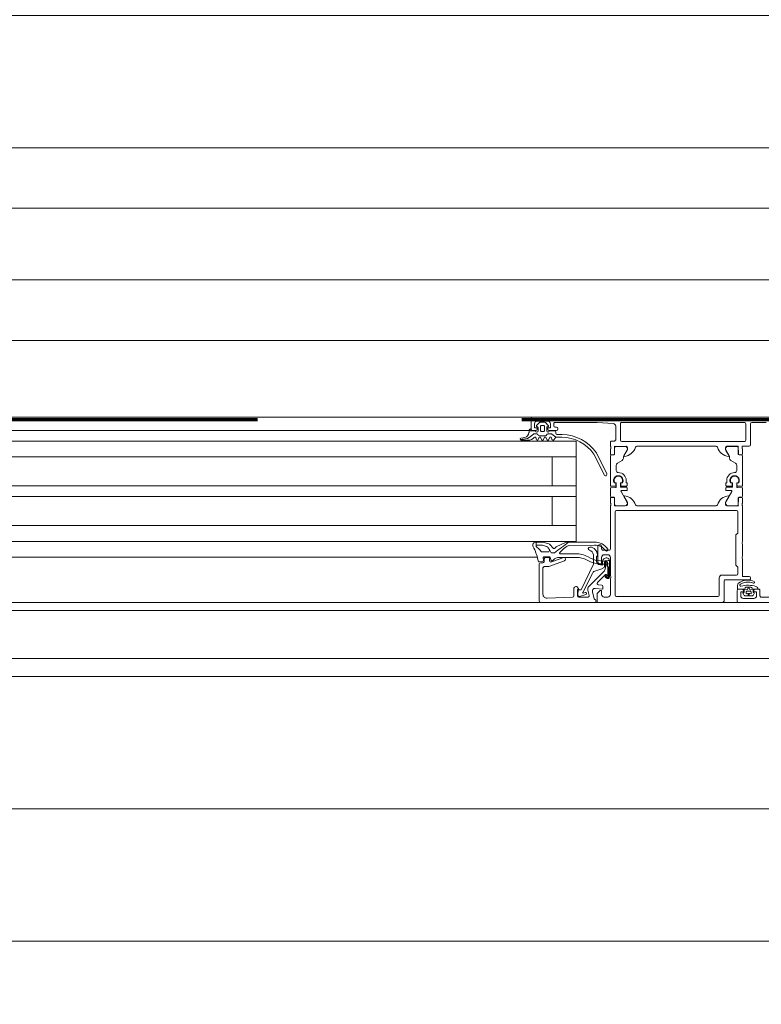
# Model space of a CAD drawing. Header units: millimetres. Extents: x -2180 to 91692, y -6418 to 21859.
# Tile 153 of 256: x 33210 to 33491, y 10326 to 10698. Entities that reach past the tile are written whole.
import ezdxf

# ---------------------------------------------------------------- set-up
doc = ezdxf.new("R2010")
doc.units = ezdxf.units.MM
for name, pattern in [('Dash', [635, 317.5, -317.5]), ('EST_Dash_2_1_', [300, 200, -100]), ('Grid Line 1_2_', [2222.5, 1270, -317.5, 317.5, -317.5])]:
    doc.linetypes.add(name, pattern=pattern)
for name, color, linetype, lineweight, true_color in [('_ hall', 9, 'Continuous', 9, 0x808080), ('_Beyond_-3', 7, 'Continuous', 9, 0xc0c0c0), ('SMA_Tuletõkkesektsioon', 1, 'EST_Dash_2_1_', 70, 0xff0000)]:
    doc.layers.add(name, color=color, linetype=linetype, lineweight=lineweight, true_color=true_color)
for name, color, linetype, lineweight in [('_Beyond_', 7, 'Continuous', 9), ('Detail Items', 7, 'Continuous', 9), ('Doors', 7, 'Continuous', 9), ('Grids-1', 7, 'Grid Line 1_2_', 9), ('Hidden Lines', 7, 'Dash', 18)]:
    doc.layers.add(name, color=color, linetype=linetype, lineweight=lineweight)
pattern_1 = [(0, (0, 0), (0, 50), [])]

# ---------------------------------------------------------------- blocks, each defined once
blk = doc.blocks.new('Schueco_FWS_ADS-70-HD_out_Family-02 - VU-01 FWS SI insert unit-2215690-1 Korruse  plaan')
at = {"layer": 'Detail Items'}
for p, q in [((861, 9), (-861, 9)), ((660, 4), (400, 4)), ((660, 0), (400, 0)), ((660, -6), (400, -6)), ((660, -17), (400, -17)), ((660, -21), (400, -21)), ((660, -32), (400, -32)), ((660, -38), (400, -38)), ((660, -43.96), (400, -43.96)), ((-870, -61), (870, -61))]:
    blk.add_line(p, q, dxfattribs=at)
at = {"layer": 'Doors'}
for p, q in [((732.5, 9), (652.5, 9)), ((732, 8.5), (732, 4.5)), ((829.5, 9), (732.5, 9)), ((734.3, 7.5), (738.3, 7.5)), ((731.33, 4), (652.5, 4)), ((731.21, 3.16), (731.3, 4.23)), ((732.5, 4), (733.8, 4)), ((734.09, 5.91), (735.13, 6.95)), ((734.4, 5.4), (734.3, 5.4)), ((734.7, 3.8), (734.7, 5.1)), ((735.48, 7.1), (737.12, 7.1)), ((735.5, 5.4), (735.5, 4.1)), ((736.6, 5.9), (736, 5.9)), ((737.1, 4.1), (737.1, 5.4)), ((737.47, 6.95), (738.51, 5.91)), ((737.9, 5.1), (737.9, 3.8)), ((738.3, 5.4), (738.2, 5.4)), ((738.8, 4), (741.6, 4)), ((738.9, 3.8), (741, 3.8)), ((740.6, 5.7), (740.6, 6.5)), ((741.6, 5.2), (741.1, 5.2)), ((742.1, 4.5), (742.1, 4.7)), ((764, 5.57), (764, 0.5)), ((765.8, 6.5), (765.8, 0.3)), ((812.7, 7), (766.3, 7)), ((813.2, 0.3), (813.2, 6.5)), ((815, -1.5), (815, 6.5)), ((815.5, 7), (820.9, 7)), ((727.99, 0.38), (728.26, 0.52)), ((728.16, 1.09), (729.6, 1.37)), ((730.91, 0.3), (728.23, 0.3)), ((731.83, 1.7), (732.86, 2.58)), ((733.18, 2.7), (734.18, 2.7)), ((733.9, 0.7), (733.9, 1.1)), ((734.61, 2.45), (734.73, 2.25)), ((734.91, 1.2), (734.69, 0.6)), ((735.16, 2), (737.4, 2)), ((735.91, 0.6), (735.69, 1.2)), ((736, 3.6), (736.6, 3.6)), ((736.91, 1.2), (736.69, 0.6)), ((737.91, 0.6), (737.69, 1.2)), ((737.83, 2.25), (737.94, 2.45)), ((738.38, 2.7), (739.59, 2.7)), ((738.91, 1.2), (738.69, 0.6)), ((739.91, 0.6), (739.69, 1.2)), ((739.9, 2.59), (741.3, 1.5)), ((741.3, 3.5), (741.3, 3)), ((741.8, 2.5), (743.75, 2.5)), ((762, -0.5), (762, -2)), ((762, -3), (762, -4.88)), ((762.2, -2.27), (762.2, -2.73)), ((763.5, 0), (762.5, 0)), ((763.61, -4.91), (763.61, -2.51)), ((764.11, -2.01), (767.59, -2.01)), ((766.3, -0.2), (812.7, -0.2)), ((768.28, -3.54), (766.97, -5.82)), ((772, -2), (802, -2)), ((805.71, -3.54), (807.03, -5.82)), ((809.89, -2.01), (806.41, -2.01)), ((810.39, -4.91), (810.39, -2.51)), ((811.8, -2.73), (811.8, -2.27)), ((812, -2), (814.5, -2)), ((812, -4.88), (812, -3)), ((652.5, -6), (749, -6)), ((759.71, -12.89), (755.79, -4.91)), ((756.7, -4.48), (760.62, -12.46)), ((762, -16.86), (762, -5.71)), ((762.3, -5.18), (763.28, -5.18)), ((762.5, -5.21), (763.31, -5.21)), ((764.7, -8.33), (766.4, -7.35)), ((766.9, -6.07), (766.9, -6.49)), ((807.1, -6.07), (807.1, -6.49)), ((809.3, -8.33), (807.6, -7.35)), ((811.5, -5.21), (810.69, -5.21)), ((810.72, -5.18), (811.7, -5.18)), ((812, -16.86), (812, -5.71)), ((764.2, -9.2), (764.2, -11.11)), ((809.8, -9.2), (809.8, -11.11)), ((762, -17.91), (762, -20.79)), ((763.83, -17.06), (762.2, -17.06)), ((764, -17.55), (762.2, -17.71)), ((763.41, -15.76), (763.8, -15.76)), ((763.64, -15.75), (764, -15.75)), ((764.1, -16.09), (764.03, -16.88)), ((764.2, -15.95), (764.2, -17.35)), ((765.8, -17.25), (765.8, -15.95)), ((765.97, -16.88), (765.9, -16.09)), ((766, -15.75), (766.35, -15.75)), ((768.1, -17.45), (766, -17.45)), ((768.1, -17.06), (766.17, -17.06)), ((766.2, -15.76), (766.59, -15.76)), ((768.3, -15.96), (768.3, -16.86)), ((768.3, -18.55), (768.3, -17.65)), ((805.7, -15.96), (805.7, -16.86)), ((805.7, -18.55), (805.7, -17.65)), ((805.9, -17.06), (807.83, -17.06)), ((805.9, -17.45), (808, -17.45)), ((807.8, -15.76), (807.41, -15.76)), ((808, -15.75), (807.64, -15.75)), ((808.03, -16.88), (808.1, -16.09)), ((808.2, -17.25), (808.2, -15.95)), ((809.8, -15.95), (809.8, -17.35)), ((809.9, -16.09), (809.97, -16.88)), ((810.35, -15.75), (810, -15.75)), ((810, -17.55), (811.8, -17.71)), ((810.17, -17.06), (811.8, -17.06)), ((810.59, -15.76), (810.2, -15.76)), ((812, -17.91), (812, -20.79)), ((762, -23.5), (762, -21.62)), ((762.3, -21.32), (763.28, -21.32)), ((762.5, -21.29), (763.31, -21.29)), ((763.61, -21.59), (763.61, -23.99)), ((768.28, -22.96), (766.04, -19.05)), ((766.21, -18.75), (768.1, -18.75)), ((805.71, -22.96), (807.96, -19.05)), ((807.79, -18.75), (805.9, -18.75)), ((810.39, -21.59), (810.39, -23.99)), ((811.5, -21.29), (810.69, -21.29)), ((810.72, -21.32), (811.7, -21.32)), ((812, -21.62), (812, -23.5)), ((762, -40.8), (762, -24.5)), ((762.2, -24.23), (762.2, -23.77)), ((764.11, -24.49), (767.59, -24.49)), ((772, -24.5), (802, -24.5)), ((809.89, -24.49), (806.41, -24.49)), ((811.8, -23.77), (811.8, -24.23)), ((812, -24.5), (812, -38)), ((763.8, -26.8), (763.8, -58.3)), ((809.7, -26.3), (764.3, -26.3)), ((652.5, -32), (749, -32)), ((746.47, -39.52), (755.94, -39.34)), ((757.2, -45.5), (757.2, -39.8)), ((757.7, -39.3), (758.2, -39.3)), ((758.7, -39.8), (758.7, -40.8)), ((812, -39), (812, -43.5)), ((734.32, -43.96), (652.5, -43.96)), ((738.38, -41.93), (736.2, -41.93)), ((736.7, -45.09), (736.59, -44.19)), ((736.88, -43.85), (738.94, -43.85)), ((737, -44.5), (737, -45.5)), ((738.5, -44), (737.5, -44)), ((739, -45.26), (739, -44.5)), ((739.22, -44.05), (739.64, -45.2)), ((744.33, -44.03), (739.67, -45.73)), ((742.62, -44), (749.11, -44)), ((748.78, -42.6), (743.04, -42.6)), ((745, -44.82), (745, -44.5)), ((756.77, -43.8), (756.77, -45.67)), ((759.2, -41.3), (761.5, -41.3)), ((761, -43), (759.7, -43)), ((762, -51), (762, -44)), ((735, -46.5), (735, -60.5)), ((735.06, -45.69), (736.46, -45.42)), ((736.5, -46), (735.5, -46)), ((736.5, -57.94), (736.5, -48)), ((737, -47.5), (738.51, -47.5)), ((738.68, -47.47), (744.67, -45.29)), ((759.11, -48.14), (756.06, -49.25)), ((759.77, -45.75), (759.77, -47.2)), ((760.1, -45.77), (760.1, -47.93)), ((760.6, -46.89), (760.6, -45.77)), ((760.87, -46.9), (760.87, -45.75)), ((761, -50.89), (761, -47.6)), ((761.27, -51.27), (761.27, -47.68)), ((761.67, -45.2), (761.67, -51.3)), ((755.19, -50.07), (751.54, -57.23)), ((759.51, -49.35), (753.88, -54.98)), ((757.18, -53.52), (760.17, -50.53)), ((760.47, -51.8), (760.05, -51.37)), ((760.33, -51.09), (760.77, -51.53)), ((760.48, -50.58), (760.82, -50.96)), ((762, -58), (762, -52)), ((803.2, -58.3), (803.2, -51.7)), ((804.2, -50.7), (809.7, -50.7)), ((815, -51.7), (815, -52)), ((748.2, -55.69), (748.2, -58.52)), ((758.74, -54.47), (757.49, -54.37)), ((805, -53), (805, -60.5)), ((814.5, -52.5), (805.5, -52.5)), ((816.05, -53.78), (815.8, -53.67)), ((817.04, -55.01), (817.05, -55.01)), ((747.72, -59.02), (738.06, -59.43)), ((753.53, -59), (750, -59)), ((752.7, -58.06), (750.37, -58.78)), ((751.77, -57.51), (752.49, -57.29)), ((753.49, -56.43), (754.01, -58.37)), ((755.9, -59.63), (755.19, -57.01)), ((759.7, -59), (761, -59)), ((764.3, -58.8), (802.7, -58.8)), ((810, -60.52), (810, -56.52)), ((812.41, -55.99), (810.26, -55.99)), ((810.5, -56.02), (811.8, -56.02)), ((812.66, -58.38), (812.19, -57.66)), ((812.3, -59.52), (816.3, -59.52)), ((812.61, -57.15), (812.61, -56.19)), ((815.78, -58.48), (812.83, -58.48)), ((813.41, -57.78), (813.41, -57.08)), ((813.71, -56.78), (814.91, -56.78)), ((815.21, -57.08), (815.21, -57.78)), ((816.36, -57.63), (815.96, -58.37)), ((816.02, -56.19), (816.02, -57.14)), ((817.79, -55.99), (816.22, -55.99)), ((816.8, -56.02), (818.1, -56.02)), ((818.6, -56.52), (818.6, -58.52)), ((819.1, -59.02), (824.5, -59.02)), ((735.5, -61), (652.5, -61)), ((867.5, -61.02), (810.5, -61.02))]:
    blk.add_line(p, q, dxfattribs=at)
at = {"layer": 'Doors', "flags": 128}
for points in [[(731.7, 4.6), (731.7, 3.8), (733.7, 3.8)], [(734.3, 4.5), (734.3, 5), (733.3, 5), (733.3, 6.5)], [(739.3, 6.5), (739.3, 5), (738.3, 5), (738.3, 4.5)], [(741.1, 7), (757, 7), (763.07, 6.57)], [(743.66, 1.5), (741.3, 1.5), (740.65, 0.5)], [(652.5, -38), (749, -38), (749, 0), (652.5, 0)], [(763.58, -4.88), (763.58, -2.12), (768, -2)], [(768.5, -2.5), (768.5, -3.2), (767.12, -5.59)], [(806.88, -5.59), (805.5, -3.2), (805.5, -2.5)], [(806, -2), (810.3, -2), (810.42, -4.88)], [(740, -6), (740, -17), (749, -17), (652.5, -17)], [(768, -14.91), (768, -15.76), (768.1, -15.76)], [(806, -14.91), (806, -15.76), (805.9, -15.76)], [(740, -32), (740, -21), (749, -21), (652.5, -21)], [(763.58, -21.62), (763.58, -24.38), (768, -24.5)], [(768.5, -24), (768.5, -23.3), (767.12, -20.91)], [(806.88, -20.91), (805.5, -23.3), (805.5, -24)], [(806, -24.5), (810.3, -24.5), (810.42, -21.62)], [(810.2, -50.2), (810.2, -47.7), (809.5, -47), (809.5, -35.5), (810.2, -34.8), (810.2, -26.8)], [(756.02, -38.22), (745.56, -38.22), (746.21, -38.21)], [(749.71, -58.32), (749.82, -56.27), (750.9, -56.24), (755.57, -46.6), (755.57, -43.04)], [(758.7, -44), (758.7, -46.5), (758.2, -46.5)], [(812, -44.5), (812, -51.2), (814.5, -51.2)], [(757.51, -46.64), (758.97, -46.9), (758.97, -45.69)], [(749.5, -58.5), (749.5, -56.1), (750.1, -56.1), (749.73, -55.47)], [(756.25, -55.76), (759.09, -56.01), (759.2, -54.97)], [(810.07, -55.78), (810.07, -54.78), (810.1, -54.57)], [(810.39, -53.78), (810.46, -53.69), (811.12, -53.31), (811.59, -53.1), (812.11, -52.91), (812.63, -52.75), (813.16, -52.66), (813.71, -52.62)], [(811.94, -53.76), (811.53, -53.97), (811.21, -54.16)], [(813.44, -56.24), (812.91, -55.99), (813.03, -55.5)], [(813.3, -55.28), (813.84, -55.24), (814.6, -55.26), (815.17, -55.32)], [(814.78, -56.11), (814.31, -55.26), (813.83, -56.11)], [(815.58, -55.64), (815.62, -55.72), (815.72, -55.99), (815.17, -56.24)], [(804.5, -61), (757, -61), (757, -57.6), (758.1, -56.5), (758.7, -56.5), (758.7, -58)], [(812.3, -56.52), (812.3, -57.02), (811.3, -57.02), (811.3, -58.52)], [(817.3, -58.52), (817.3, -57.02), (816.3, -57.02), (816.3, -56.52)], [(735.5, -61), (756.5, -61), (756.5, -60), (756.38, -60)]]:
    blk.add_lwpolyline(points, dxfattribs=at)
for points in [[(736.05, -39.38), (733.86, -39.43), (733.86, -39.38), (733.86, -38.2), (736.17, -38.2), (733.88, -38.2), (733.86, -39.38)], [(737.89, -39.89), (736.32, -39.43)], [(736.5, -38.25), (738.69, -38.89)], [(739.47, -42.01), (738.93, -41.07), (738.38, -40.21), (738.93, -41.07)], [(739.27, -39.27), (740.32, -40.52)], [(741.54, -40.03), (745.24, -38.28)], [(740.57, -42.3), (739.92, -42.3)], [(814.21, -58.23), (814.13, -58.16), (814.11, -58.06), (814.13, -57.96), (814.21, -57.89), (814.31, -57.86), (814.41, -57.89), (814.48, -57.96), (814.5, -58.06), (814.48, -58.16), (814.41, -58.23), (814.31, -58.26)]]:
    blk.add_lwpolyline(points, close=True, dxfattribs=at)
at = {"layer": 'Doors'}
for centre, radius, start, end in [((732.5, 8.5), 0.5, 90, 179.9991), ((734.3, 6.5), 1, 90.0007, 179.9993), ((738.3, 6.5), 1, 359.9997, 90.0003), ((731.7, 4.2), 0.4, 90.0006, 175.083), ((732.5, 4.5), 0.5, 180.0018, 269.9982), ((734.2, 3.8), 0.5, 180, 360), ((733.8, 4.5), 0.5, 270.0009, 360), ((734.3, 5.7), 0.3, 135.0034, 269.9945), ((734.4, 5.1), 0.3, 0, 90), ((735.48, 6.6), 0.5, 90, 135.0202), ((736, 5.4), 0.5, 89.9979, 180.0021), ((736, 4.1), 0.5, 179.9989, 270.0011), ((736.6, 5.4), 0.5, 359.9979, 90.0021), ((736.6, 4.1), 0.5, 269.9989, 0.0011), ((737.12, 6.6), 0.5, 44.9723, 90), ((738.2, 5.1), 0.3, 90, 180), ((738.4, 3.8), 0.5, 180, 360), ((738.3, 5.7), 0.3, 269.9999, 45.0019), ((738.8, 4.5), 0.5, 180.0018, 269.9982), ((741.1, 6.5), 0.5, 89.9992, 180.0008), ((741.1, 5.7), 0.5, 180.0004, 269.9996), ((741, 3.5), 0.3, 0, 90), ((741.6, 4.7), 0.5, 0.0012, 89.9988), ((741.6, 4.5), 0.5, 270.0016, 359.9984), ((763, 5.57), 1, 0, 85.9142), ((766.3, 6.5), 0.5, 90.0001, 180.0003), ((812.7, 6.5), 0.5, 359.9991, 90.0009), ((815.5, 6.5), 0.5, 90, 179.9965), ((728.23, 0.7), 0.4, 101.0106, 270.0809), ((729.16, -1.27), 2, 89.3811, 116.6548), ((729.22, 4.74), 4, 269.3811, 310.6412), ((729.21, 3.34), 2, 281.0025, 355.0048), ((730.91, 3.3), 3, 269.9987, 319.6802), ((733.18, 2.2), 0.496, 90, 130.6412), ((733.5, 1.1), 0.4, 360, 139.6792), ((734.3, 0.7), 0.4, 180.0004, 345.0003), ((734.18, 2.2), 0.5, 30, 90), ((735.16, 2.5), 0.5, 210, 270), ((735.3, 1.1), 0.4, 14.9996, 165.0004), ((736.3, 0.7), 0.4, 194.9996, 345.0004), ((737.3, 1.1), 0.4, 14.9998, 165.0002), ((737.4, 2.5), 0.5, 270, 330), ((738.3, 0.7), 0.4, 194.9998, 345.0002), ((738.38, 2.2), 0.5, 90, 150), ((739.3, 1.1), 0.4, 14.9998, 165.0002), ((739.59, 2.2), 0.5, 51.9827, 90), ((740.3, 0.7), 0.4, 195.0002, 330.0002), ((741.8, 3), 0.5, 180, 269.995), ((743.27, -13.94), 15.44, 35.794, 88.5518), ((743.24, -13.93), 16.44, 35.1005, 88.2244), ((763.5, 0.5), 0.5, 270, 359.9999), ((766.3, 0.3), 0.5, 180.0006, 269.9994), ((812.7, 0.3), 0.5, 269.9993, 0.0007), ((762.5, -0.5), 0.5, 89.9996, 180.0003), ((761.92, -2.27), 0.279, 358.8354, 73.5801), ((761.92, -2.73), 0.279, 286.4246, 1.1629), ((763.7, -2.12), 0.12, 90, 180), ((764.11, -2.51), 0.5, 89.9997, 180.0003), ((766.76, -0.82), 5, 275.6226, 342.2516), ((767.44, -3), 1, 327.273, 81.8184), ((768, -2.5), 0.5, 0, 90), ((772, -2.5), 0.5, 90, 162.2516), ((802, -2.5), 0.5, 17.7484, 90), ((807.24, -0.82), 5, 197.7484, 264.3774), ((806, -2.5), 0.5, 90, 180), ((806.55, -3), 1, 98.1816, 212.727), ((809.89, -2.51), 0.5, 359.9997, 90.0003), ((810.3, -2.12), 0.12, 360, 90), ((812.08, -2.27), 0.279, 106.4199, 181.1646), ((812.08, -2.73), 0.279, 178.8371, 253.5754), ((814.5, -1.5), 0.5, 270.0014, 359.9986), ((762.3, -4.88), 0.3, 180, 270), ((762.5, -5.71), 0.5, 90, 180), ((763.28, -4.88), 0.3, 270, 360), ((763.31, -4.91), 0.3, 270, 360), ((765.9, -6.49), 1, 300.035, 359.9651), ((767.4, -6.07), 0.5, 150, 180), ((767.24, -5.66), 0.138, 150, 275.6226), ((806.76, -5.66), 0.138, 264.3774, 30), ((806.6, -6.07), 0.5, 0, 30), ((808.1, -6.49), 1, 180.0349, 239.965), ((810.69, -4.91), 0.3, 180, 270), ((810.72, -4.88), 0.3, 180, 270), ((811.5, -5.71), 0.5, 360, 90), ((811.7, -4.88), 0.3, 270, 0), ((765.2, -9.2), 1, 120.0232, 179.9752), ((765, -11.11), 0.799, 179.9364, 270.0625), ((809, -11.11), 0.799, 269.9375, 0.0636), ((808.8, -9.2), 1, 0.0248, 59.9768), ((760.16, -12.67), 0.5, 205.3915, 25.3915), ((765, -14.91), 1.8, 331.9104, 208.0896), ((765, -14.92), 1.59, 328.4844, 211.5156), ((765, -14.91), 3, 359.9989, 90.0011), ((809, -14.91), 3, 89.9989, 180.0011), ((809, -14.91), 1.8, 331.9104, 208.0896), ((809, -14.92), 1.59, 328.4844, 211.5156), ((762.2, -16.86), 0.2, 180, 270), ((762.2, -17.91), 0.2, 90.1164, 179.888), ((763.8, -16.06), 0.3, 354.9998, 90), ((763.83, -16.86), 0.2, 270, 354.9998), ((764, -15.95), 0.2, 0.112, 89.8858), ((764, -17.35), 0.2, 270.1156, 359.8888), ((766, -15.95), 0.2, 90.1134, 179.8888), ((766, -17.25), 0.2, 180.1088, 269.8956), ((766.2, -16.06), 0.3, 90, 185.0002), ((766.17, -16.86), 0.2, 185.0002, 270), ((768.1, -15.96), 0.2, 0, 90), ((768.1, -16.86), 0.2, 270, 0), ((768.1, -17.65), 0.2, 0.1112, 89.8866), ((768.1, -18.55), 0.2, 270.1194, 359.8828), ((805.9, -15.96), 0.2, 90, 180), ((805.9, -16.86), 0.2, 180, 270), ((805.9, -17.65), 0.2, 90.1134, 179.8888), ((805.9, -18.55), 0.2, 180.1172, 269.8806), ((807.8, -16.06), 0.3, 354.9998, 90), ((807.83, -16.86), 0.2, 270, 354.9998), ((808, -15.95), 0.2, 0.1112, 89.8866), ((808, -17.25), 0.2, 270.1044, 359.8912), ((810, -15.95), 0.2, 90.1142, 179.888), ((810, -17.35), 0.2, 180.1112, 269.8844), ((810.2, -16.06), 0.3, 90, 185.0002), ((810.17, -16.86), 0.2, 185.0002, 270), ((811.8, -16.86), 0.2, 270, 0), ((811.8, -17.91), 0.2, 0.112, 89.8836), ((762.5, -20.79), 0.5, 180, 270), ((762.3, -21.62), 0.3, 90, 180), ((763.28, -21.62), 0.3, 0, 90), ((763.31, -21.59), 0.3, 359.9921, 90), ((766.21, -18.95), 0.2, 90, 209.8798), ((767.24, -20.84), 0.138, 84.3774, 210), ((766.76, -25.68), 5, 17.7484, 84.3774), ((807.24, -25.68), 5, 95.6226, 162.2516), ((806.76, -20.84), 0.138, 330, 95.6226), ((807.79, -18.95), 0.2, 330.1202, 90), ((810.69, -21.59), 0.3, 90, 180.0079), ((810.72, -21.62), 0.3, 90, 180), ((811.5, -20.79), 0.5, 270, 0), ((811.7, -21.62), 0.3, 0, 90), ((761.92, -23.77), 0.279, 358.8371, 73.5754), ((761.92, -24.23), 0.279, 286.4199, 1.1646), ((763.7, -24.38), 0.12, 180, 270), ((764.11, -23.99), 0.5, 179.9997, 270.0003), ((767.44, -23.5), 1, 278.1816, 32.727), ((768, -24), 0.5, 270, 0), ((772, -24), 0.5, 197.7484, 270), ((802, -24), 0.5, 270, 342.2516), ((806, -24), 0.5, 180, 270), ((806.55, -23.5), 1, 147.273, 261.8184), ((809.89, -23.99), 0.5, 269.9997, 0.0003), ((810.3, -24.38), 0.12, 270, 360), ((812.08, -23.77), 0.279, 106.4246, 181.1629), ((812.08, -24.23), 0.279, 178.8354, 253.5801), ((764.3, -26.8), 0.5, 90.0004, 179.9996), ((809.7, -26.8), 0.5, 0.0018, 89.9982), ((733.87, -39.4), 1.2, 89.8774, 208.8067), ((713.32, -49.78), 21.82, 13.1026, 26.6774), ((733.87, -39.4), 1.2, 89.8774, 90.3999), ((733.87, -39.4), 1.2, 89.8774, 90.3999), ((734.86, -39.43), 1, 179.8774, 235.0009), ((730.96, -45), 5.8, 35.0073, 55.0009), ((736.04, -40.38), 1, 73.427, 89.5893), ((736.04, -40.38), 1, 73.427, 89.5893), ((736.17, -39.4), 1.2, 73.7151, 90), ((736.17, -39.4), 1.2, 73.7151, 90), ((737.61, -40.85), 1, 39.5893, 73.427), ((737.61, -40.85), 1, 39.5893, 73.427), ((738.35, -40.04), 1.2, 39.8774, 73.7151), ((738.35, -40.04), 1.2, 39.8774, 73.7151), ((740.7, -40.2), 0.5, 219.8774, 335.0258), ((740.7, -40.2), 0.5, 219.8774, 335.0258), ((640.57, 98.02), 172.39, 305.5505, 307.7935), ((640.57, 98.02), 172.39, 305.5505, 307.794), ((741.88, -40.75), 0.8, 115.3166, 155.0258), ((741.88, -40.75), 0.8, 115.3166, 155.0258), ((757.18, -56.8), 20.55, 124.1142, 134.2876), ((745.56, -38.96), 0.75, 89.9262, 115.3166), ((745.56, -38.96), 0.75, 89.9262, 115.3166), ((746.5, -41.02), 1.5, 91.1204, 124.1142), ((754.22, -40.7), 0.6, 86.7132, 255.7481), ((754.08, -43.08), 2.99, 360, 86.7132), ((756.09, -44.34), 5, 35.4386, 91.6926), ((756.01, -44.22), 6, 33.9413, 89.9252), ((757.7, -39.8), 0.5, 90.0015, 179.9985), ((758.2, -39.8), 0.5, 0.0001, 89.9999), ((759.2, -40.8), 0.5, 179.9997, 270.0003), ((760.57, -41.15), 0.5, 215.4386, 33.9413), ((761.5, -40.8), 0.5, 269.9996, 0.0004), ((812.52, -38.5), 0.725, 136.3959, 223.6041), ((736.2, -41.33), 0.6, 215.0073, 270), ((736.88, -44.15), 0.3, 90, 187.2138), ((737.5, -44.5), 0.5, 90.0007, 179.9995), ((738.38, -41.33), 0.6, 270, 25), ((738.5, -44.5), 0.5, 0.0009, 89.9991), ((738.94, -44.15), 0.3, 20, 90), ((739.92, -41.8), 0.5, 205, 270), ((739.92, -41.8), 0.5, 205, 270), ((742.62, -47), 3, 90, 139.3897), ((740.53, -41.71), 0.588, 274.0499, 297.2562), ((740.53, -41.71), 0.588, 274.0499, 297.2562), ((743.04, -42.3), 0.3, 134.2876, 270), ((744.5, -44.5), 0.5, 360, 110.0114), ((748.78, -52.6), 10, 61.4333, 90), ((749.11, -53), 9, 62.6144, 90), ((759.18, -34.62), 10.78, 238.5653, 280.7937), ((753.58, -43.22), 2, 5.296, 75.7481), ((757.26, -43.84), 0.488, 127.5233, 174.9631), ((756.58, -43.14), 0.491, 320.0986, 6.5795), ((759.7, -44), 1, 90.0005, 179.9995), ((760.48, -45.7), 1.51, 82.8201, 179.7147), ((760.67, -45.2), 1, 0.0044, 89.9956), ((761, -44), 1, 0.0005, 89.9995), ((812.52, -44), 0.725, 136.3959, 223.6041), ((778.66, -35.81), 45, 191.5609, 192.3883), ((735, -45.4), 0.3, 192.3883, 281), ((735.5, -46.5), 0.5, 90.0009, 179.9993), ((736.4, -45.13), 0.3, 281, 7.2138), ((736.5, -45.5), 0.5, 269.9998, 0.0002), ((737, -48), 0.5, 90.0009, 179.9991), ((738.51, -47), 0.5, 270, 290.0103), ((739.5, -45.26), 0.5, 180, 290.0114), ((739.92, -45.1), 0.3, 200, 318.9167), ((751.61, -53.74), 14.24, 142.3481, 143.6074), ((744.5, -44.82), 0.5, 290.0103, 360), ((759.19, -34.7), 11.9, 240.0291, 280.7423), ((757.77, -45.67), 1, 180, 255), ((758.2, -45.5), 1, 180.0014, 269.9987), ((758.77, -47.2), 0.999, 289.9518, 0.0092), ((758.1, -47.93), 2, 315, 360), ((760.32, -45.75), 0.55, 0, 180), ((760.35, -45.75), 0.25, 356.4446, 183.5554), ((761.1, -46.89), 0.5, 180, 239.343), ((760.68, -47.59), 0.316, 358.6709, 59.343), ((761.34, -46.95), 0.475, 173.9778, 240.5432), ((760.77, -47.73), 0.5, 5.2838, 47.6558), ((761.3, -45.8), 0.6, 279.8459, 99.8459), ((756.57, -50.66), 1.5, 110.0026, 157.0945), ((760.19, -51.23), 0.2, 45.0106, 224.9894), ((760.31, -50.68), 0.2, 30.0121, 134.9869), ((760.97, -51.3), 0.7, 224.9392, 0), ((760.97, -51.31), 0.3, 228.4666, 6.923), ((760.9, -50.89), 0.1, 222.144, 360), ((761.47, -51.5), 0.725, 316.3959, 43.6041), ((804.2, -51.7), 1, 89.9997, 180.0003), ((809.7, -50.2), 0.5, 270.0018, 359.9982), ((814.5, -51.7), 0.5, 0.0002, 89.9998), ((814.5, -52), 0.5, 270.0003, 0.0006), ((749, -55.81), 0.809, 25.0969, 171.1806), ((754.94, -56.04), 1.5, 134.9992, 194.9998), ((756.16, -56.75), 1, 84.9466, 195.1087), ((757.53, -53.87), 0.5, 135, 265.0014), ((758.7, -54.97), 0.5, 0.0002, 85.0002), ((805.5, -53), 0.5, 89.9993, 180.0008), ((810.26, -55.79), 0.198, 178.9506, 269.8998), ((812.39, -54.96), 2.32, 149.4906, 170.3162), ((811.37, -54.51), 0.381, 114.2834, 275.9519), ((814.03, -64.54), 10, 72.4675, 105.1948), ((813.71, -57.13), 3.8, 89.9766, 117.6836), ((813.32, -55.58), 0.3, 93.5065, 166.1539), ((813.99, -58.13), 5.52, 64.574, 92.9368), ((813.94, -58.45), 5.13, 68.7446, 92.5887), ((815.12, -55.82), 0.5, 21.1765, 84.1559), ((816.21, -53.47), 0.351, 244.2669, 64.2669), ((816.78, -55.98), 1.01, 359.6117, 74.7346), ((738, -57.93), 1.5, 180.0138, 272.4558), ((747.7, -58.52), 0.5, 272.4518, 360), ((750, -58.5), 0.5, 179.9997, 270.0001), ((750.21, -58.3), 0.503, 182.7112, 287.9196), ((751.71, -57.32), 0.2, 152.9505, 286.9748), ((752.63, -57.67), 0.402, 279.3979, 110.682), ((753.53, -58.5), 0.5, 270.0029, 14.9993), ((759.7, -58), 1, 180.0016, 269.9984), ((759.1, -55.91), 0.1, 264.9466, 360), ((761, -58), 1, 270.0009, 359.9995), ((764.3, -58.3), 0.5, 180.0013, 269.9979), ((802.7, -58.3), 0.5, 270.0009, 359.9991), ((810.5, -56.52), 0.5, 89.9983, 180.007), ((812.3, -58.52), 1, 180.0005, 269.9995), ((811.8, -56.52), 0.5, 359.9965, 90.0079), ((812.37, -57.55), 0.204, 78.5702, 210.46), ((812.41, -56.18), 0.198, 359.3558, 90.0686), ((812.41, -57.15), 0.199, 270.0276, 0.2616), ((812.83, -58.29), 0.194, 209.7199, 270.6441), ((813.71, -57.08), 0.3, 89.9998, 179.9994), ((814.31, -60.24), 2.62, 69.9155, 110.0845), ((813.57, -55.96), 0.3, 244.7461, 330.7367), ((815.05, -55.96), 0.3, 209.2633, 294.6153), ((814.91, -57.08), 0.3, 359.9989, 89.9998), ((815.79, -58.29), 0.195, 268.6395, 334.2271), ((816.21, -56.18), 0.198, 89.7003, 180.5845), ((816.22, -57.14), 0.203, 180.4685, 269.2437), ((816.18, -57.54), 0.202, 333.8011, 79.329), ((816.8, -56.52), 0.5, 90.0003, 179.9997), ((816.3, -58.52), 1, 270, 0), ((818.1, -56.52), 0.5, 0, 90.0017), ((819.1, -58.52), 0.5, 179.9996, 270.0004), ((735.5, -60.5), 0.5, 180.0002, 269.9997), ((756.38, -59.5), 0.5, 194.9971, 269.9999), ((804.5, -60.5), 0.5, 270.002, 359.998), ((810.5, -60.52), 0.5, 180.0035, 269.9965)]:
    blk.add_arc(centre, radius, start, end, dxfattribs=at)
at = {"layer": 'Hidden Lines'}
blk.add_arc((845, 19), 585, 90, 180, dxfattribs=at)

msp = doc.modelspace()

# ---------------------------------------------------------------- hatches: boundary and pattern name
at = {"layer": '_Beyond_-3'}
h = msp.add_hatch(dxfattribs=at)
h.set_pattern_fill('FP_31', color=256, style=0, pattern_type=2)
h.set_pattern_definition(pattern_1)
h.paths.add_polyline_path([(31541.55, 10577.11), (32789.88, 10577.9), (32790.68, 10604.79), (32794.33, 10612.84), (32799.77, 10618.99), (32803.34, 10621.54), (32810.76, 10624.31), (32818.22, 10622.39), (32821.79, 10617.7), (32823.22, 10612.84), (32823.22, 10577.11), (33741.55, 10577.11), (33741.55, 12054.11), (31541.55, 12054.11), (31541.55, 10666.58)], flags=0)
h.paths.add_polyline_path([(32789.88, 10598.27), (32789.87, 10598.27), (32764.28, 10598.27)], flags=0)
h = msp.add_hatch(dxfattribs=at)
h.set_pattern_fill('FP_31', color=256, style=0, pattern_type=2)
h.set_pattern_definition(pattern_1)
h.paths.add_polyline_path([(4605.79, 7658.29), (5455.57, 7658.29), (5455.57, 7659.95), (5631.81, 7659.95), (5631.81, 9269.43), (5589.06, 9270.42), (5585.23, 9272.52), (5582.05, 9277.6), (5581.54, 9282.42), (5584.42, 9289.41), (5587.15, 9293.13), (5593.08, 9298.32), (5598.87, 9301.12), (5603.37, 9302.25), (5611.73, 9302.77), (5631.81, 9302.78), (5631.81, 10357.11), (5612.75, 10357.11), (5612.75, 10453.11), (3384.75, 10453.11), (3384.75, 7854.29), (3403.75, 7853.29), (3403.75, 7658.29), (4464.23, 7658.29)], flags=0)
h.paths.add_polyline_path([(33673.09, 10267.76), (33673.09, 10373.11), (33541.55, 10373.11), (33541.55, 10456.84), (32898.54, 10456.84), (32897.48, 10422.11), (32757.13, 10422.11), (32757.58, 10434.61), (32874.56, 10434.61), (32874.56, 10456.84), (31801.55, 10456.84), (31801.55, 10378.57), (33375.92, 10285.35)], flags=0)

# ---------------------------------------------------------------- linework, layer by layer
at = {"layer": '_ hall'}
msp.add_line((31591.55, 10627.11), (33691.55, 10627.11), dxfattribs=at)
at = {"layer": '_Beyond_'}
for p, q in [((32823.22, 10577.11), (35571.33, 10577.11)), ((33541.55, 10474.98), (32898.54, 10474.98)), ((33541.55, 10456.84), (32898.13, 10456.84))]:
    msp.add_line(p, q, dxfattribs=at)
at = {"layer": 'Grids-1'}
msp.add_line((919.79, 10400), (34984.4, 10400), dxfattribs=at)
at = {"layer": 'SMA_Tuletõkkesektsioon'}
msp.add_line((36000, 10547.11), (23987.08, 10547.11), dxfattribs=at)

# ---------------------------------------------------------------- block references
at = {"layer": 'Doors'}
msp.add_blockref('Schueco_FWS_ADS-70-HD_out_Family-02 - VU-01 FWS SI insert unit-2215690-1 Korruse  plaan', (32671.55, 10539.11), dxfattribs=at)

doc.saveas('drawing.dxf')
